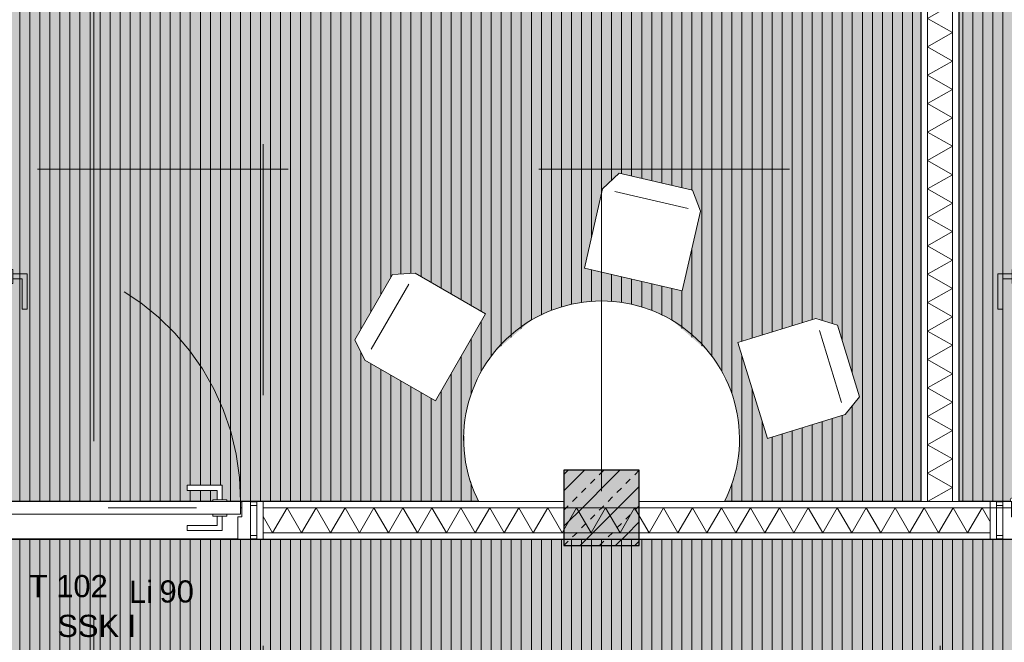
# Model space of a CAD drawing. Header units: metres. Extents: x -167 to 152, y -127 to 99.
# Tile 180 of 225: x -7.72 to -3.79, y -5.94 to -3.45. Entities that reach past the tile are written whole.
import ezdxf
from ezdxf.enums import TextEntityAlignment as Align

# ---------------------------------------------------------------- set-up
doc = ezdxf.new("R2010")
doc.units = ezdxf.units.M
for name, pattern in [('Achsen 01', [5.291531, 3.175, -1.058062, 0.352704, -0.705764]), ('gestrichelt - 01', [2, 1, -1]), ('Raster 01', [2, 1, -1])]:
    doc.linetypes.add(name, pattern=pattern)
for name, color, linetype, lineweight, true_color in [('013_Beton und Stahlbetonarbeiten-000 Sichtbeton-343 Innenstütze', 5, 'Continuous', 5, 0x0000ff), ('031_Metallbauarbeiten-350 Lamellendecke DS', 7, 'Continuous', 35, 0x666666), ('039_Trockenbauarbeiten-340 Dämmung', 7, 'Continuous', 9, 0xc0c0c0), ('AV1-Achsen', 1, 'Achsen 01', 18, 0xff0000), ('AV1-Einrichtung', 7, 'Continuous', 9, 0xa6a6a6), ('AV1-Raster', 7, 'Raster 01', 9, 0xa6a6a6), ('AV1-Stempel-Türnummern', 7, 'Continuous', 100, 0x02abea)]:
    doc.layers.add(name, color=color, linetype=linetype, lineweight=lineweight, true_color=true_color)
for name, color, linetype, lineweight in [('013_Beton und Stahlbetonarbeiten-340 Innenstützen', 7, 'Continuous', 25), ('027_Tischlerarbeiten-340 Innentüren', 7, 'Continuous', 9), ('031_Metallbauarbeiten-340 Innentüren _ Elemente', 7, 'Continuous', 9), ('039_Trockenbauarbeiten-340 Gipskarton', 7, 'Continuous', 9), ('_1.35m (3D)', 7, 'Continuous', 9), ('_GRU (2D)', 7, 'Continuous', 9), ('_OG 1 (2D)', 7, 'Continuous', 9), ('_OG 1 - DS (2D)', 7, 'Continuous', 9), ('AV1-Schnitt Achsen', 7, 'Achsen 01', 18), ('Keine', 7, 'Continuous', 9)]:
    doc.layers.add(name, color=color, linetype=linetype, lineweight=lineweight)
doc.styles.add('Arial', font='arial.ttf')
pattern_1 = [(90, (0, 0), (0.04, 0), [])]

# ---------------------------------------------------------------- blocks, each defined once
blk = doc.blocks.new('Group-2')
at = {"layer": 'AV1-Raster'}
for p, q in [((-6.75, -22.95), (-6.75, 1.35)), ((-5.4, -22.95), (-5.4, 1.35)), ((-4.05, -22.95), (-4.05, 1.35)), ((1.35, -4.05), (-40.5, -4.05)), ((1.35, -5.4), (-40.5, -5.4))]:
    blk.add_line(p, q, dxfattribs=at)
blk = doc.blocks.new('1.35m (3D)')
at = {"layer": 'AV1-Raster', "color": 7}
blk.add_blockref('Group-2', (0, 0), dxfattribs=at)
blk = doc.blocks.new('OG 1 - DS (2D)')
at = {"layer": '031_Metallbauarbeiten-350 Lamellendecke DS', "linetype": 'Continuous', "lineweight": 0, "transparency": 33554508}
for points in [[(-5.275, -5.375), (-4.125, -5.375), (-4.125, -0.215), (-8.025, -0.215), (-8.025, -5.375), (-5.525, -5.375), (-5.525, -5.275), (-5.275, -5.275)], [(-3.975, -0.215), (-0.125, -0.215), (-0.125, -5.375), (-3.975, -5.375)], [(-13.5, -7.975), (-8.025, -7.975), (-8.025, -13.625), (-13.5, -13.625), (-13.5, -16.075), (-0.125, -16.075), (-0.125, -13.625), (-5.525, -13.625), (-5.525, -7.975), (-0.125, -7.975), (-0.125, -5.525), (-13.5, -5.525)]]:
    blk.add_hatch(color=254, dxfattribs=at).paths.add_polyline_path(points)
at = {"layer": '031_Metallbauarbeiten-350 Lamellendecke DS', "linetype": 'Continuous', "lineweight": 9, "transparency": 33554508}
h = blk.add_hatch(dxfattribs=at)
h.set_pattern_fill('Lamellendecke', color=252, style=0, pattern_type=2)
h.set_pattern_definition(pattern_1)
h.paths.add_polyline_path([(-5.275, -5.375), (-4.125, -5.375), (-4.125, -0.215), (-8.025, -0.215), (-8.025, -5.375), (-5.525, -5.375), (-5.525, -5.275), (-5.275, -5.275)])
h = blk.add_hatch(dxfattribs=at)
h.set_pattern_fill('Lamellendecke', color=252, style=0, pattern_type=2)
h.set_pattern_definition(pattern_1)
h.paths.add_polyline_path([(-3.975, -0.215), (-0.125, -0.215), (-0.125, -5.375), (-3.975, -5.375)])
h = blk.add_hatch(dxfattribs=at)
h.set_pattern_fill('Lamellendecke', color=252, style=0, pattern_type=2)
h.set_pattern_definition(pattern_1)
h.paths.add_polyline_path([(-13.5, -7.975), (-8.025, -7.975), (-8.025, -13.625), (-13.5, -13.625), (-13.5, -16.075), (-0.125, -16.075), (-0.125, -13.625), (-5.525, -13.625), (-5.525, -7.975), (-0.125, -7.975), (-0.125, -5.525), (-13.5, -5.525)])
at = {"layer": '031_Metallbauarbeiten-350 Lamellendecke DS', "flags": 128}
for points in [[(-5.275, -5.375), (-4.125, -5.375), (-4.125, -0.215), (-8.025, -0.215), (-8.025, -5.375), (-5.525, -5.375), (-5.525, -5.275), (-5.275, -5.275)], [(-3.975, -0.215), (-0.125, -0.215), (-0.125, -5.375), (-3.975, -5.375)], [(-13.5, -7.975), (-8.025, -7.975), (-8.025, -13.625), (-13.5, -13.625), (-13.5, -16.075), (-0.125, -16.075), (-0.125, -13.625), (-5.525, -13.625), (-5.525, -7.975), (-0.125, -7.975), (-0.125, -5.525), (-13.5, -5.525)]]:
    blk.add_lwpolyline(points, close=True, dxfattribs=at)
blk = doc.blocks.new('Group-139')
at = {"color": 255, "transparency": 33554559}
blk.add_wipeout([(-4.4594, -4.671), (-4.3712, -4.9577), (-4.4282, -5.0276), (-4.7388, -5.1231), (-4.8564, -4.7408), (-4.5458, -4.6452)], dxfattribs=at).dxf.layer = 'AV1-Einrichtung'
at = {"layer": 'AV1-Einrichtung'}
blk.add_line((-4.4429, -4.9798), (-4.5311, -4.693), dxfattribs=at)
at = {"layer": 'AV1-Einrichtung', "flags": 128}
blk.add_lwpolyline([(-4.4594, -4.671), (-4.3712, -4.9577), (-4.4282, -5.0276), (-4.7388, -5.1231), (-4.8564, -4.7408), (-4.5458, -4.6452)], close=True, dxfattribs=at)
blk = doc.blocks.new('Group-140')
at = {"color": 255, "transparency": 33554559}
blk.add_wipeout([(-6.384, -4.7301), (-6.234, -4.4703), (-6.144, -4.4645), (-5.8626, -4.627), (-6.0626, -4.9734), (-6.344, -4.8109)], dxfattribs=at).dxf.layer = 'AV1-Einrichtung'
at = {"layer": 'AV1-Einrichtung'}
blk.add_line((-6.169, -4.5078), (-6.319, -4.7676), dxfattribs=at)
at = {"layer": 'AV1-Einrichtung', "flags": 128}
blk.add_lwpolyline([(-6.384, -4.7301), (-6.234, -4.4703), (-6.144, -4.4645), (-5.8626, -4.627), (-6.0626, -4.9734), (-6.344, -4.8109)], close=True, dxfattribs=at)
blk = doc.blocks.new('Group-141')
at = {"color": 255, "transparency": 33554559}
blk.add_wipeout([(-5.3303, -4.0663), (-5.0379, -4.1333), (-5.0059, -4.2176), (-5.0785, -4.5344), (-5.4684, -4.445), (-5.3958, -4.1283)], dxfattribs=at).dxf.layer = 'AV1-Einrichtung'
at = {"layer": 'AV1-Einrichtung'}
blk.add_line((-5.0546, -4.2064), (-5.3471, -4.1394), dxfattribs=at)
at = {"layer": 'AV1-Einrichtung', "flags": 128}
blk.add_lwpolyline([(-5.3303, -4.0663), (-5.0379, -4.1333), (-5.0059, -4.2176), (-5.0785, -4.5344), (-5.4684, -4.445), (-5.3958, -4.1283)], close=True, dxfattribs=at)
blk = doc.blocks.new('Group-229')
at = {"color": 255, "linetype": 'Continuous', "lineweight": 5}
blk.add_wipeout([(-5.4, 3.825), (-5.4, 6.75), (-5.5, 6.75), (-5.5, 3.825)], dxfattribs=at).dxf.layer = '039_Trockenbauarbeiten-340 Dämmung'
blk = doc.blocks.new('Group-230')
at = {"layer": '039_Trockenbauarbeiten-340 Dämmung', "transparency": 33554687, "flags": 128}
blk.add_lwpolyline([(-5.5, 3.825), (-5.4, 3.8827), (-5.5, 3.9405), (-5.4, 3.9982), (-5.5, 4.0559), (-5.4, 4.1137), (-5.5, 4.1714), (-5.4, 4.2291), (-5.5, 4.2869), (-5.4, 4.3446), (-5.5, 4.4024), (-5.4, 4.4601), (-5.5, 4.5178), (-5.4, 4.5756), (-5.5, 4.6333), (-5.4, 4.691), (-5.5, 4.7488), (-5.4, 4.8065), (-5.5, 4.8642), (-5.4, 4.922), (-5.5, 4.9797), (-5.4, 5.0374), (-5.5, 5.0952), (-5.4, 5.1529), (-5.5, 5.2106), (-5.4, 5.2684), (-5.5, 5.3261), (-5.4, 5.3838), (-5.5, 5.4416), (-5.4, 5.4993), (-5.5, 5.5571), (-5.4, 5.6148), (-5.5, 5.6725), (-5.4, 5.7303), (-5.5, 5.788), (-5.4, 5.8457), (-5.5, 5.9035), (-5.4, 5.9612), (-5.5, 6.0189), (-5.4, 6.0767), (-5.5, 6.1344), (-5.4, 6.1921), (-5.5, 6.2499), (-5.4, 6.3076), (-5.5, 6.3653), (-5.4, 6.4231), (-5.5, 6.4808), (-5.4, 6.5385), (-5.5, 6.5963), (-5.4, 6.654), (-5.5, 6.7118), (-5.4338, 6.75)], dxfattribs=at)
blk = doc.blocks.new('Group-231')
at = {"layer": '039_Trockenbauarbeiten-340 Dämmung'}
blk.add_blockref('Group-229', (0, 0), dxfattribs=at)
at = {"layer": '039_Trockenbauarbeiten-340 Dämmung', "transparency": 33554687}
blk.add_blockref('Group-230', (0, 0), dxfattribs=at)
blk = doc.blocks.new('Parametric Object-26')
at = {"layer": '039_Trockenbauarbeiten-340 Dämmung', "color": 7, "transparency": 33554687}
blk.add_blockref('Group-231', (0, 0), dxfattribs=at)
at = {"layer": '039_Trockenbauarbeiten-340 Dämmung', "color": 0, "flags": 1}
for tag in ['IFC_UUID', 'instanceID', 'prm0_name', 'prm0_type', 'prm0_value', 'prm1_name', 'prm1_type', 'prm1_value', 'prm2_name', 'prm2_type', 'prm2_value', 'prm3_name', 'prm3_type', 'prm3_value', 'prm4_name', 'prm4_type', 'prm4_value', 'prm5_name', 'prm5_type', 'prm5_value', 'prm6_name', 'prm6_type', 'prm6_value']:
    blk.add_attdef(tag, (-6.75, -5.5), '', height=0.00018, dxfattribs=at)
blk = doc.blocks.new('Group-250')
at = {"color": 255, "linetype": 'Continuous', "lineweight": 5}
blk.add_wipeout([(-4, -5.375), (-4, -0.125), (-4.1, -0.125), (-4.1, -5.375)], dxfattribs=at).dxf.layer = '039_Trockenbauarbeiten-340 Dämmung'
blk = doc.blocks.new('Group-251')
at = {"layer": '039_Trockenbauarbeiten-340 Dämmung', "transparency": 33554687, "flags": 128}
blk.add_lwpolyline([(-4.1, -5.375), (-4, -5.3183), (-4.1, -5.2617), (-4, -5.205), (-4.1, -5.1484), (-4, -5.0917), (-4.1, -5.0351), (-4, -4.9784), (-4.1, -4.9218), (-4, -4.8651), (-4.1, -4.8084), (-4, -4.7518), (-4.1, -4.6951), (-4, -4.6385), (-4.1, -4.5818), (-4, -4.5252), (-4.1, -4.4685), (-4, -4.4119), (-4.1, -4.3552), (-4, -4.2985), (-4.1, -4.2419), (-4, -4.1852), (-4.1, -4.1286), (-4, -4.0719), (-4.1, -4.0153), (-4, -3.9586), (-4.1, -3.9019), (-4, -3.8453), (-4.1, -3.7886), (-4, -3.732), (-4.1, -3.6753), (-4, -3.6187), (-4.1, -3.562), (-4, -3.5054), (-4.1, -3.4487), (-4, -3.392), (-4.1, -3.3354), (-4, -3.2787), (-4.1, -3.2221), (-4, -3.1654), (-4.1, -3.1088), (-4, -3.0521), (-4.1, -2.9955), (-4, -2.9388), (-4.1, -2.8821), (-4, -2.8255), (-4.1, -2.7688), (-4, -2.7122), (-4.1, -2.6555), (-4, -2.5989), (-4.1, -2.5422), (-4, -2.4856), (-4.1, -2.4289), (-4, -2.3722), (-4.1, -2.3156), (-4, -2.2589), (-4.1, -2.2023), (-4, -2.1456), (-4.1, -2.089), (-4, -2.0323), (-4.1, -1.9756), (-4, -1.919), (-4.1, -1.8623), (-4, -1.8057), (-4.1, -1.749), (-4, -1.6924), (-4.1, -1.6357), (-4, -1.5791), (-4.1, -1.5224), (-4, -1.4657), (-4.1, -1.4091), (-4, -1.3524), (-4.1, -1.2958), (-4, -1.2391), (-4.1, -1.1825), (-4, -1.1258), (-4.1, -1.0692), (-4, -1.0125), (-4.1, -0.9558), (-4, -0.8992), (-4.1, -0.8425), (-4, -0.7859), (-4.1, -0.7292), (-4, -0.6726), (-4.1, -0.6159), (-4, -0.5593), (-4.1, -0.5026), (-4, -0.4459), (-4.1, -0.3893), (-4, -0.3326), (-4.1, -0.276), (-4, -0.2193), (-4.1, -0.1627), (-4.0335, -0.125)], dxfattribs=at)
blk = doc.blocks.new('Group-252')
at = {"layer": '039_Trockenbauarbeiten-340 Dämmung'}
blk.add_blockref('Group-250', (0, 0), dxfattribs=at)
at = {"layer": '039_Trockenbauarbeiten-340 Dämmung', "transparency": 33554687}
blk.add_blockref('Group-251', (0, 0), dxfattribs=at)
blk = doc.blocks.new('COE - Innentür 1.10 _ 0.15')
at = {"layer": '027_Tischlerarbeiten-340 Innentüren', "color": 253, "linetype": 'gestrichelt - 01', "lineweight": 9, "transparency": 33554687, "flags": 128}
for points in [[(0.9825, 1.0375), (0.9625, 1.0375), (0.9625, 1.075), (0.8425, 1.075), (0.8425, 1.095), (0.9825, 1.095)], [(0.085, 1.03), (1.055, 1.03), (1.055, 0.98), (0.085, 0.98)], [(0.945, 1.03), (0.945, 1.0375), (1, 1.0375), (1, 1.03)], [(0.9825, 0.9725), (0.9625, 0.9725), (0.9625, 0.935), (0.8425, 0.935), (0.8425, 0.915), (0.9825, 0.915)], [(0.945, 0.9725), (0.945, 0.98), (1, 0.98), (1, 0.9725)]]:
    blk.add_lwpolyline(points, close=True, dxfattribs=at)
at = {"layer": '027_Tischlerarbeiten-340 Innentüren', "color": 253, "linetype": 'gestrichelt - 01', "lineweight": 9, "transparency": 33554687}
blk.add_arc((0.0825, 1.0375), 0.9725, 269.5581, 356.6163, dxfattribs=at)
at = {"color": 255}
for points in [[(-0.06, 1.1), (0.06, 1.1), (0.06, 1.075), (-0.06, 1.075)], [(-0.06, 0.025), (0.06, 0.025), (0.06, 0), (-0.06, 0)]]:
    blk.add_wipeout(points, dxfattribs=at).dxf.layer = '027_Tischlerarbeiten-340 Innentüren'
at = {"layer": '027_Tischlerarbeiten-340 Innentüren', "flags": 128}
for points in [[(-0.06, 1.1), (0.06, 1.1), (0.06, 1.075), (-0.06, 1.075)], [(-0.06, 0.025), (0.06, 0.025), (0.06, 0), (-0.06, 0)]]:
    blk.add_lwpolyline(points, close=True, dxfattribs=at)
at = {"color": 255}
blk.add_wipeout([(0.075, 0.06), (0.015, 0.06), (0.015, 0.075), (-0.075, 0.075), (-0.075, 0.025), (0.075, 0.025)], dxfattribs=at).dxf.layer = '027_Tischlerarbeiten-340 Innentüren'
at = {"layer": '027_Tischlerarbeiten-340 Innentüren', "flags": 128}
blk.add_lwpolyline([(0.075, 0.06), (0.015, 0.06), (0.015, 0.075), (-0.075, 0.075), (-0.075, 0.025), (0.075, 0.025)], close=True, dxfattribs=at)
at = {"color": 255}
blk.add_wipeout([(0.075, 1.035), (0.075, 0.065), (0.025, 0.065), (0.025, 1.035)], dxfattribs=at).dxf.layer = '027_Tischlerarbeiten-340 Innentüren'
at = {"layer": '027_Tischlerarbeiten-340 Innentüren', "flags": 128}
blk.add_lwpolyline([(0.075, 1.035), (0.075, 0.065), (0.025, 0.065), (0.025, 1.035)], close=True, dxfattribs=at)
at = {"color": 255}
for points in [[(0.075, 1.04), (0.015, 1.04), (0.015, 1.025), (-0.075, 1.025), (-0.075, 1.075), (0.075, 1.075)], [(0.0175, 0.1375), (0.0175, 0.1575), (-0.02, 0.1575), (-0.02, 0.2775), (-0.04, 0.2775), (-0.04, 0.1375)], [(0.0825, 0.1375), (0.0825, 0.1575), (0.12, 0.1575), (0.12, 0.2775), (0.14, 0.2775), (0.14, 0.1375)]]:
    blk.add_wipeout(points, dxfattribs=at).dxf.layer = '027_Tischlerarbeiten-340 Innentüren'
at = {"layer": '027_Tischlerarbeiten-340 Innentüren', "flags": 128}
for points in [[(0.075, 1.04), (0.015, 1.04), (0.015, 1.025), (-0.075, 1.025), (-0.075, 1.075), (0.075, 1.075)], [(0.0175, 0.1375), (0.0175, 0.1575), (-0.02, 0.1575), (-0.02, 0.2775), (-0.04, 0.2775), (-0.04, 0.1375)], [(0.0825, 0.1375), (0.0825, 0.1575), (0.12, 0.1575), (0.12, 0.2775), (0.14, 0.2775), (0.14, 0.1375)]]:
    blk.add_lwpolyline(points, close=True, dxfattribs=at)
at = {"color": 255}
for points in [[(0.09, 1.0375), (0.0878, 1.0322), (0.0825, 1.03), (0.0772, 1.0322), (0.075, 1.0375), (0.0772, 1.0428), (0.0825, 1.045), (0.0878, 1.0428)], [(0.0175, 0.175), (0.025, 0.175), (0.025, 0.12), (0.0175, 0.12)], [(0.075, 0.175), (0.0825, 0.175), (0.0825, 0.12), (0.075, 0.12)]]:
    blk.add_wipeout(points, dxfattribs=at).dxf.layer = '027_Tischlerarbeiten-340 Innentüren'
at = {"layer": '027_Tischlerarbeiten-340 Innentüren', "flags": 128}
for points in [[(0.0175, 0.175), (0.025, 0.175), (0.025, 0.12), (0.0175, 0.12)], [(0.075, 0.175), (0.0825, 0.175), (0.0825, 0.12), (0.075, 0.12)]]:
    blk.add_lwpolyline(points, close=True, dxfattribs=at)
at = {"layer": '027_Tischlerarbeiten-340 Innentüren'}
blk.add_circle((0.0825, 1.0375), 0.0075, dxfattribs=at)
blk = doc.blocks.new('Türnummer 2 - Innentür')
at = {"layer": '031_Metallbauarbeiten-340 Innentüren _ Elemente', "char_height": 0.08826, "attachment_point": 8, "line_spacing_factor": 0.965511, "style": 'Arial'}
for s, insert in [('Li', (0, -0.0671)), ('90', (0.1423, -0.0671))]:
    blk.add_mtext(s, dxfattribs=dict(at, insert=insert))
at = {"layer": '031_Metallbauarbeiten-340 Innentüren _ Elemente', "style": 'Arial'}
blk.add_attdef('Türnummer', text='', height=0.0883, dxfattribs=at).set_placement((-0.2903, -0.071), align=Align.BOTTOM_CENTER)
at = {"layer": '031_Metallbauarbeiten-340 Innentüren _ Elemente', "color": 7, "transparency": 33554687, "style": 'Arial'}
blk.add_attdef('Schallschutzklasse', text='', height=0.0883, dxfattribs=at).set_placement((-0.1763, -0.2296), align=Align.BOTTOM_CENTER)
at = {"layer": 'Keine', "color": 0, "flags": 1}
for tag, p in [('Lichte_Breite', (-0.4481, -0.3885)), ('Panikfunktion', (-0.4481, -0.5473)), ('AT-Nr.', (-0.4481, -0.7062))]:
    blk.add_attdef(tag, p, '', height=0.0883, dxfattribs=at)
blk = doc.blocks.new('OG 1 (2D)')
at = {"layer": 'AV1-Einrichtung', "color": 7}
blk.add_blockref('Group-141', (0, 0), dxfattribs=at)
at = {"layer": 'AV1-Stempel-Türnummern', "color": 7}
blk.add_blockref('Türnummer 2 - Innentür', (-7.2366, -5.7113), dxfattribs=at).add_auto_attribs({'Türnummer': 'T 102', 'Schallschutzklasse': 'SSK I'})
at = {"color": 255}
blk.add_wipeout([(-4, -5.475), (-4, -0.125), (-4.1, -0.125), (-4.1, -5.475)], dxfattribs=at).dxf.layer = '039_Trockenbauarbeiten-340 Dämmung'
at = {"color": 255, "transparency": 33554559}
blk.add_wipeout([(-4.939, -5.425), (-5.861, -5.425), (-5.907, -5.3381), (-5.9369, -5.2445), (-5.9496, -5.147), (-5.9447, -5.0488), (-5.9224, -4.9531), (-5.8835, -4.8628), (-5.8291, -4.7809), (-5.6813, -4.6524), (-5.5927, -4.6099), (-5.4979, -4.5838), (-5.4, -4.575), (-5.3021, -4.5838), (-5.2073, -4.6099), (-5.1187, -4.6524), (-4.9709, -4.7809), (-4.9165, -4.8628), (-4.8776, -4.9531), (-4.8553, -5.0488), (-4.8504, -5.147), (-4.8631, -5.2445), (-4.893, -5.3381)], dxfattribs=at).dxf.layer = 'AV1-Einrichtung'
at = {"layer": '039_Trockenbauarbeiten-340 Dämmung', "flags": 128}
blk.add_lwpolyline([(-4, -5.475), (-4, -0.125), (-4.1, -0.125), (-4.1, -5.475)], close=True, dxfattribs=at)
at = {"layer": 'AV1-Einrichtung', "flags": 128}
blk.add_lwpolyline([(-4.939, -5.425), (-5.861, -5.425, -1.843909)], format="xyb", close=True, dxfattribs=at)
at = {"layer": '039_Trockenbauarbeiten-340 Dämmung', "color": 7, "transparency": 33554687}
blk.add_blockref('Group-252', (0, 0), dxfattribs=at)
at = {"layer": '039_Trockenbauarbeiten-340 Dämmung', "rotation": 90}
blk.add_blockref('Parametric Object-26', (0, 0), dxfattribs=at)
at = {"layer": 'AV1-Einrichtung', "color": 7}
for name in ['Group-140', 'Group-139']:
    blk.add_blockref(name, (0, 0), dxfattribs=at)
at = {"color": 255}
for points in [[(-6.775, -5.375), (-5.55, -5.375), (-5.55, -5.4), (-6.775, -5.4)], [(-3.825, -5.4), (-3.825, -5.375), (-5.25, -5.375), (-5.25, -5.4)], [(-3.825, -5.5), (-6.75, -5.5), (-6.75, -5.525), (-3.825, -5.525)]]:
    blk.add_wipeout(points, dxfattribs=at).dxf.layer = '039_Trockenbauarbeiten-340 Gipskarton'
at = {"layer": '013_Beton und Stahlbetonarbeiten-000 Sichtbeton-343 Innenstütze', "linetype": 'Continuous', "lineweight": 0}
h = blk.add_hatch(color=30, dxfattribs=at)
h.paths.add_polyline_path([(-5.25, -5.25), (-5.25, -5.55), (-5.55, -5.55), (-5.55, -5.25)])
h.paths.add_polyline_path([(-5.3, -5.3), (-5.5, -5.3), (-5.5, -5.5), (-5.3, -5.5)])
at = {"layer": '013_Beton und Stahlbetonarbeiten-340 Innenstützen', "linetype": 'Continuous', "lineweight": 0, "true_color": 0xc0c0c0}
blk.add_hatch(color=9, dxfattribs=at).paths.add_polyline_path([(-5.25, -5.25), (-5.55, -5.25), (-5.55, -5.55), (-5.25, -5.55)])
at = {"layer": '013_Beton und Stahlbetonarbeiten-340 Innenstützen', "linetype": 'Continuous', "lineweight": 13}
h = blk.add_hatch(dxfattribs=at)
h.set_pattern_fill('Stahlbeton', color=251, style=0, pattern_type=2)
h.set_pattern_definition([(45, (0, 0), (0.0707107, -0.0707107), [0.025, -0.025])])
h.paths.add_polyline_path([(-5.25, -5.25), (-5.55, -5.25), (-5.55, -5.55), (-5.25, -5.55)])
h = blk.add_hatch(dxfattribs=at)
h.set_pattern_fill('Stahlbeton-1', color=251, style=0, pattern_type=2)
h.set_pattern_definition([(-135, (0.03106, -0.03313), (0.0707107, -0.0707107), [])])
h.paths.add_polyline_path([(-5.25, -5.25), (-5.55, -5.25), (-5.55, -5.55), (-5.25, -5.55)])
at = {"layer": '013_Beton und Stahlbetonarbeiten-340 Innenstützen', "flags": 128}
blk.add_lwpolyline([(-5.25, -5.25), (-5.55, -5.25), (-5.55, -5.55), (-5.25, -5.55)], close=True, dxfattribs=at)
at = {"layer": '039_Trockenbauarbeiten-340 Gipskarton', "flags": 128}
for points in [[(-6.775, -5.375), (-5.55, -5.375), (-5.55, -5.4), (-6.775, -5.4)], [(-3.825, -5.4), (-3.825, -5.375), (-5.25, -5.375), (-5.25, -5.4)], [(-3.825, -5.5), (-6.75, -5.5), (-6.75, -5.525), (-3.825, -5.525)]]:
    blk.add_lwpolyline(points, close=True, dxfattribs=at)
at = {"layer": '027_Tischlerarbeiten-340 Innentüren', "color": 7, "rotation": 90}
for p in [(-6.775, -5.45), (-2.725, -5.45)]:
    blk.add_blockref('COE - Innentür 1.10 _ 0.15', p, dxfattribs=at)
at = {"color": 255}
for points in [[(-4.125, -5.375), (-4.1, -5.375), (-4.1, -0.125), (-4.125, -0.125)], [(-4, -5.375), (-3.975, -5.375), (-3.975, -0.125), (-4, -0.125)]]:
    blk.add_wipeout(points, dxfattribs=at).dxf.layer = '039_Trockenbauarbeiten-340 Gipskarton'
at = {"layer": '039_Trockenbauarbeiten-340 Gipskarton', "flags": 128}
for points in [[(-4.125, -5.375), (-4.1, -5.375), (-4.1, -0.125), (-4.125, -0.125)], [(-4, -5.375), (-3.975, -5.375), (-3.975, -0.125), (-4, -0.125)]]:
    blk.add_lwpolyline(points, close=True, dxfattribs=at)
at = {"color": 255}
for points in [[(-6.75, -5.375), (-6.75, -5.525), (-6.775, -5.525), (-6.775, -5.375)], [(-3.825, -5.375), (-3.825, -5.525), (-3.85, -5.525), (-3.85, -5.375)]]:
    blk.add_wipeout(points, dxfattribs=at).dxf.layer = '039_Trockenbauarbeiten-340 Gipskarton'
at = {"layer": '039_Trockenbauarbeiten-340 Gipskarton', "flags": 128}
for points in [[(-6.75, -5.375), (-6.75, -5.525), (-6.775, -5.525), (-6.775, -5.375)], [(-3.825, -5.375), (-3.825, -5.525), (-3.85, -5.525), (-3.85, -5.375)]]:
    blk.add_lwpolyline(points, close=True, dxfattribs=at)
blk = doc.blocks.new('Group-745')
at = {"layer": 'AV1-Achsen'}
blk.add_line((-5.4, -26.5), (-5.4, 4.9), dxfattribs=at)
blk = doc.blocks.new('Group-756')
at = {"layer": 'AV1-Achsen'}
blk.add_line((-43.35, -5.4), (4.2, -5.4), dxfattribs=at)
blk = doc.blocks.new('Group-762')
at = {"layer": 'AV1-Schnitt Achsen'}
blk.add_line((-7.425, -26.3), (-7.425, 4.7), dxfattribs=at)
blk = doc.blocks.new('GRU (2D)')
at = {"layer": 'AV1-Achsen', "color": 7}
for name in ['Group-745', 'Group-756']:
    blk.add_blockref(name, (0, 0), dxfattribs=at)
at = {"layer": 'AV1-Schnitt Achsen', "color": 7}
blk.add_blockref('Group-762', (0, 0), dxfattribs=at)

msp = doc.modelspace()

# ---------------------------------------------------------------- block references
at = {"layer": '_1.35m (3D)'}
msp.add_blockref('1.35m (3D)', (0, 0), dxfattribs=at)

# ---------------------------------------------------------------- next in the draw order: block references
at = {"layer": '_OG 1 - DS (2D)'}
msp.add_blockref('OG 1 - DS (2D)', (0, 0), dxfattribs=at)

# ---------------------------------------------------------------- next in the draw order: block references
at = {"layer": '_OG 1 (2D)'}
msp.add_blockref('OG 1 (2D)', (0, 0), dxfattribs=at)

# ---------------------------------------------------------------- next in the draw order: block references
at = {"layer": '_GRU (2D)'}
msp.add_blockref('GRU (2D)', (0, 0), dxfattribs=at)

doc.saveas('drawing.dxf')
